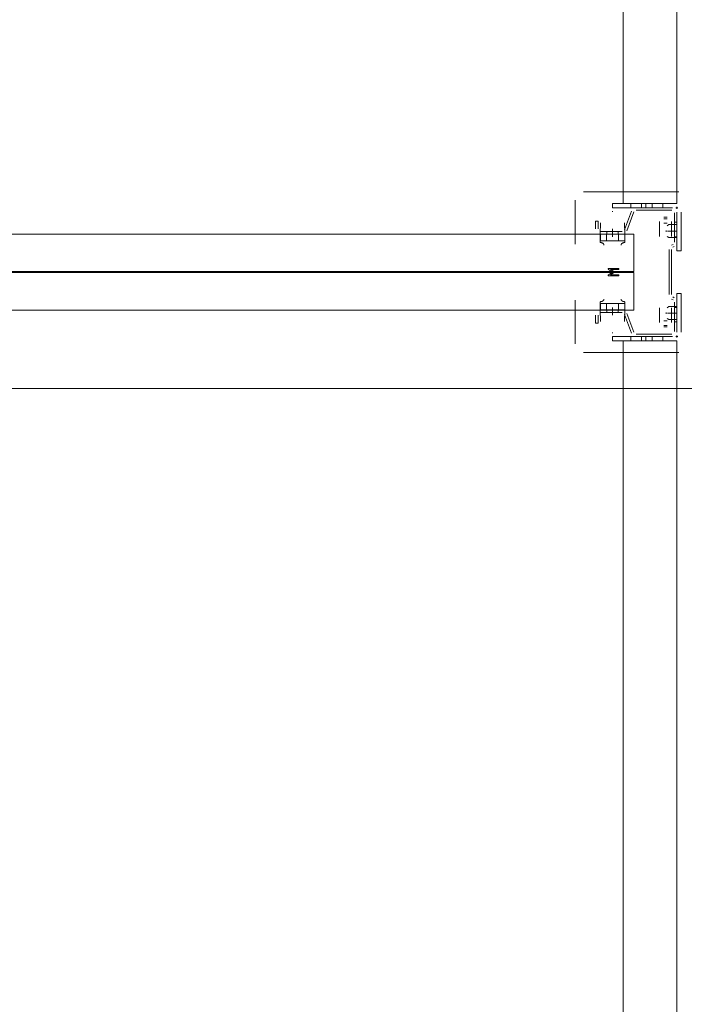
# Model space of a CAD drawing. Header units: millimetres. Extents: x -12989 to 357906, y -50379 to 30884.
# Tile 193 of 256: x 18595 to 19215, y 5088 to 6006. Entities that reach past the tile are written whole.
import ezdxf

# ---------------------------------------------------------------- set-up
doc = ezdxf.new("R2010")
doc.units = ezdxf.units.MM
doc.header["$MEASUREMENT"] = 0
doc.linetypes.add('MITTE2', pattern=[112.5, 75, -12.5, 12.5, -12.5])
doc.layers.add('Nowe_A_WYM_ZEWNETRZNE', color=7, linetype='Continuous')
for name, color, linetype, lineweight in [('Nowe_A_WYM_ZEWNETRZNE_Nr_pióra__1', 7, 'Continuous', 13), ('Nowe_A_WYM_ZEWNETRZNE_Nr_pióra__45', 7, 'Continuous', 15), ('Nowe_A_WYM_ZEWNETRZNE_Nr_pióra__85', 7, 'Continuous', 13), ('Nowe_REGAŁY_Nr_pióra__18', 9, 'Continuous', 13)]:
    doc.layers.add(name, color=color, linetype=linetype, lineweight=lineweight)
doc.styles.add('STYL_AUTOMATYCZNY_3', font='arial.ttf')
doc.dimstyles.new('STYL_AUTOMATYCZNY__1', dxfattribs={"dimtxt": 139.999998, "dimasz": 71.25, "dimexe": 0.18, "dimexo": 0.0625, "dimgap": 0, "dimtad": 1, "dimtih": 1, "dimtoh": 1, "dimdec": 0, "dimlfac": 0.1, "dimzin": 0, "dimdsep": 46, "dimtxsty": 'STYL_AUTOMATYCZNY_3', "dimblk": 'ARROWHEAD_6', "dimblk1": 'ARROWHEAD_6', "dimblk2": 'ARROWHEAD_6', "dimcen": 0.09, "dimse1": 1, "dimse2": 1, "dimclrd": 7, "dimclre": 7, "dimclrt": 7, "dimadec": 0, "dimazin": 0, "dimtfac": 1, "dimtdec": 4, "dimtmove": 0, "dimatfit": 3, "dimfxl": 0, "dimtolj": 1, "dimtzin": 0, "dimarcsym": 0})
doc.dimstyles.new('STYL_AUTOMATYCZNY__2', dxfattribs={"dimtxt": 139.999998, "dimasz": 71.25, "dimexe": 0.18, "dimexo": 0.0625, "dimgap": 0, "dimtad": 1, "dimdec": 0, "dimlfac": 0.1, "dimzin": 0, "dimdsep": 46, "dimtxsty": 'STYL_AUTOMATYCZNY_3', "dimblk": 'ARROWHEAD_6', "dimblk1": 'ARROWHEAD_6', "dimblk2": 'ARROWHEAD_6', "dimcen": 0.09, "dimse1": 1, "dimse2": 1, "dimclrd": 7, "dimclre": 7, "dimclrt": 7, "dimadec": 0, "dimazin": 0, "dimtfac": 1, "dimtdec": 4, "dimtmove": 0, "dimatfit": 3, "dimfxl": 0, "dimtolj": 1, "dimtzin": 0, "dimarcsym": 0})

# ---------------------------------------------------------------- blocks, each defined once
blk = doc.blocks.new('*D279')
at = {"layer": 'Nowe_A_WYM_ZEWNETRZNE_Nr_pióra__45', "color": 7, "linetype": 'Continuous', "lineweight": 15}
for p, q in [((5753.24, 5699.85), (5678.24, 5624.85)), ((36387.5, 5699.85), (36312.5, 5624.85))]:
    blk.add_line(p, q, dxfattribs=at)
at = {"layer": 'Nowe_A_WYM_ZEWNETRZNE_Nr_pióra__85', "color": 7, "linetype": 'Continuous', "lineweight": 13}
for p, q in [((5715.74, 5592.04), (5715.74, 5732.66)), ((36350, 5592.04), (36350, 5732.66)), ((5715.74, 5662.35), (36350, 5662.35))]:
    blk.add_line(p, q, dxfattribs=at)
at = {"layer": 'Nowe_A_WYM_ZEWNETRZNE_Nr_pióra__1', "color": 7, "lineweight": 13, "char_height": 140, "attachment_point": 7, "style": 'STYL_AUTOMATYCZNY_3'}
for s, insert in [('\\A1;{\\pql;\\fArial|b0|i0|c238|p0;\\W1.000000;3\xa0063}', (20685.85, 5690.35)), ('\\A1;{\\pql;\\fArial|b0|i0|c238|p0;\\W1.000000;15}', (36098.94, 5690.35))]:
    blk.add_mtext(s, dxfattribs=dict(at, insert=insert))
blk = doc.blocks.new('ARROWHEAD_6')
at = {"color": 0, "linetype": 'Continuous', "lineweight": 0}
for p, q in [((-0.5, -0.5), (0.5, 0.5)), ((0, 0), (-1, 0))]:
    blk.add_line(p, q, dxfattribs=at)
blk = doc.blocks.new('*D308')
at = {"layer": 'Nowe_A_WYM_ZEWNETRZNE_Nr_pióra__45', "color": 7, "linetype": 'Continuous', "lineweight": 15}
for p, q in [((37171.6, 187.5), (37246.6, 112.5)), ((37171.6, 37.5), (37246.6, -37.5))]:
    blk.add_line(p, q, dxfattribs=at)
at = {"layer": 'Nowe_A_WYM_ZEWNETRZNE_Nr_pióra__85', "color": 7, "linetype": 'Continuous', "lineweight": 13}
for p, q in [((37209.1, 150), (37209.1, 14850)), ((37279.42, 150), (37138.79, 150)), ((37209.1, 0), (37209.1, 150)), ((37279.42, 0), (37138.79, 0)), ((37209.1, -56.25), (37209.1, 0))]:
    blk.add_line(p, q, dxfattribs=at)
at = {"layer": 'Nowe_A_WYM_ZEWNETRZNE_Nr_pióra__1', "color": 7, "lineweight": 13, "insert": (37181.1, -251.06), "char_height": 140, "attachment_point": 7, "rotation": 90, "style": 'STYL_AUTOMATYCZNY_3'}
blk.add_mtext('\\A1;{\\pql;\\fArial|b0|i0|c238|p0;\\W1.000000;15}', dxfattribs=at)
blk = doc.blocks.new('*D310')
at = {"layer": 'Nowe_A_WYM_ZEWNETRZNE_Nr_pióra__45', "color": 7, "linetype": 'Continuous', "lineweight": 15}
for p, q in [((37171.6, 14887.5), (37246.6, 14812.5)), ((37171.6, 187.5), (37246.6, 112.5))]:
    blk.add_line(p, q, dxfattribs=at)
at = {"layer": 'Nowe_A_WYM_ZEWNETRZNE_Nr_pióra__85', "color": 7, "linetype": 'Continuous', "lineweight": 13}
for p, q in [((37209.1, 150), (37209.1, 14850)), ((37279.42, 150), (37138.79, 150)), ((37209.1, 0), (37209.1, 150))]:
    blk.add_line(p, q, dxfattribs=at)
at = {"layer": 'Nowe_A_WYM_ZEWNETRZNE_Nr_pióra__1', "color": 7, "lineweight": 13, "char_height": 140, "attachment_point": 7, "rotation": 90, "style": 'STYL_AUTOMATYCZNY_3'}
for s, insert in [('\\A1;{\\pql;\\fArial|b0|i0|c238|p0;\\W1.000000;15}', (37181.1, 14598.94)), ('\\A1;{\\pql;\\fArial|b0|i0|c238|p0;\\W1.000000;1\xa0470}', (37181.1, 7152.98))]:
    blk.add_mtext(s, dxfattribs=dict(at, insert=insert))
blk = doc.blocks.new('*D311')
at = {"layer": 'Nowe_A_WYM_ZEWNETRZNE_Nr_pióra__45', "color": 7, "linetype": 'Continuous', "lineweight": 15}
blk.add_line((37171.6, 14887.5), (37246.6, 14812.5), dxfattribs=at)
at = {"layer": 'Nowe_A_WYM_ZEWNETRZNE_Nr_pióra__85', "color": 7, "linetype": 'Continuous', "lineweight": 13}
blk.add_line((37209.1, 150), (37209.1, 14850), dxfattribs=at)
blk = doc.blocks.new('*D312')
at = {"layer": 'Nowe_A_WYM_ZEWNETRZNE_Nr_pióra__45', "color": 7, "linetype": 'Continuous', "lineweight": 15}
for p, q in [((37246.6, 14962.5), (37171.6, 15037.5)), ((37171.6, 14887.5), (37246.6, 14812.5))]:
    blk.add_line(p, q, dxfattribs=at)
at = {"layer": 'Nowe_A_WYM_ZEWNETRZNE_Nr_pióra__85', "color": 7, "linetype": 'Continuous', "lineweight": 13}
for p, q in [((37209.1, 15000), (37209.1, 15056.25)), ((37279.42, 15000), (37138.79, 15000)), ((37209.1, 14850), (37209.1, 15000)), ((37279.42, 14850), (37138.79, 14850)), ((37209.1, 150), (37209.1, 14850))]:
    blk.add_line(p, q, dxfattribs=at)
blk = doc.blocks.new('*D325')
at = {"layer": 'Nowe_A_WYM_ZEWNETRZNE_Nr_pióra__45', "color": 7, "linetype": 'Continuous', "lineweight": 15}
for p, q in [((5753.24, -1542.08), (5678.24, -1617.08)), ((36387.5, -1542.08), (36312.5, -1617.08))]:
    blk.add_line(p, q, dxfattribs=at)
at = {"layer": 'Nowe_A_WYM_ZEWNETRZNE_Nr_pióra__85', "color": 7, "linetype": 'Continuous', "lineweight": 13}
for p, q in [((5715.74, -1649.9), (5715.74, -1509.27)), ((36350, -1649.9), (36350, -1509.27)), ((5715.74, -1579.58), (36350, -1579.58))]:
    blk.add_line(p, q, dxfattribs=at)
at = {"layer": 'Nowe_A_WYM_ZEWNETRZNE_Nr_pióra__1', "color": 7, "lineweight": 13, "char_height": 140, "attachment_point": 7, "style": 'STYL_AUTOMATYCZNY_3'}
for s, insert in [('\\A1;{\\pql;\\fArial|b0|i0|c238|p0;\\W1.000000;3\xa0063}', (20685.85, -1551.58)), ('\\A1;{\\pql;\\fArial|b0|i0|c238|p0;\\W1.000000;15}', (36098.94, -1551.58))]:
    blk.add_mtext(s, dxfattribs=dict(at, insert=insert))
blk = doc.blocks.new('*D327')
at = {"layer": 'Nowe_A_WYM_ZEWNETRZNE_Nr_pióra__45', "color": 7, "linetype": 'Continuous', "lineweight": 15}
for p, q in [((36387.5, -1542.08), (36312.5, -1617.08)), ((36462.5, -1617.08), (36537.5, -1542.08))]:
    blk.add_line(p, q, dxfattribs=at)
at = {"layer": 'Nowe_A_WYM_ZEWNETRZNE_Nr_pióra__85', "color": 7, "linetype": 'Continuous', "lineweight": 13}
for p, q in [((36350, -1649.9), (36350, -1509.27)), ((36500, -1649.9), (36500, -1509.27)), ((5715.74, -1579.58), (36350, -1579.58)), ((36350, -1579.58), (36500, -1579.58)), ((36500, -1579.58), (36556.25, -1579.58))]:
    blk.add_line(p, q, dxfattribs=at)

msp = doc.modelspace()

# ---------------------------------------------------------------- linework, layer by layer
at = {"layer": 'Nowe_REGAŁY_Nr_pióra__18', "color": 9, "linetype": 'Continuous', "lineweight": 13}
for p, q in [((19158, 5834.99), (19158, 8526.99)), ((19208, 5834.99), (19208, 8526.99)), ((19121, 5845.99), (19210, 5845.99)), ((19121, 5845.99), (19210, 5845.99)), ((19113, 5797.14), (19113, 5837.99)), ((19113, 5797.14), (19113, 5837.99)), ((19208, 5834.99), (19148, 5834.99)), ((19148, 5830.99), (19148, 5834.99)), ((19165, 5830.99), (19165, 5834.99)), ((19175, 5830.99), (19175, 5834.99)), ((19179, 5830.99), (19179, 5834.99)), ((19185, 5830.99), (19185, 5834.99)), ((19195, 5830.99), (19195, 5834.99)), ((19208, 5830.09), (19208, 5831.89)), ((19208, 5830.09), (19208, 5831.89)), ((19147.77, 5827.54), (19148.23, 5827.54)), ((19147.77, 5827.54), (19148.23, 5827.54)), ((19148, 5830.99), (19204, 5830.99)), ((19159.3, 5810.38), (19165.66, 5827.86)), ((19159.3, 5810.38), (19165.66, 5827.86)), ((19167.78, 5827.09), (19161.41, 5809.61)), ((19167.78, 5827.09), (19161.41, 5809.61)), ((19170.13, 5830.99), (19203.25, 5830.99)), ((19170.13, 5830.99), (19203.25, 5830.99)), ((19203.25, 5828.74), (19170.13, 5828.74)), ((19203.25, 5828.74), (19170.13, 5828.74)), ((19205.75, 5799.03), (19205.75, 5826.24)), ((19205.75, 5799.03), (19205.75, 5826.24)), ((19207.1, 5830.99), (19208.9, 5830.99)), ((19207.1, 5830.99), (19208.9, 5830.99)), ((19208, 5826.99), (19208, 5790.99)), ((19208, 5826.24), (19208, 5799.03)), ((19208, 5826.24), (19208, 5799.03)), ((19212, 5790.99), (19212, 5826.99)), ((19132.25, 5818.49), (19134.5, 5818.49)), ((19132.25, 5811.24), (19132.25, 5818.49)), ((19132.25, 5818.49), (19134.5, 5818.49)), ((19132.25, 5811.24), (19132.25, 5818.49)), ((19134.5, 5818.49), (19134.5, 5811.24)), ((19134.5, 5818.49), (19134.5, 5811.24)), ((19136.5, 5806.25), (19136.88, 5817.02)), ((19136.5, 5806.25), (19136.88, 5817.02)), ((19159.12, 5817.02), (19159.5, 5806.25)), ((19159.12, 5817.02), (19159.5, 5806.25)), ((19191.9, 5805.91), (19191.9, 5818.11)), ((19191.9, 5805.91), (19191.9, 5818.11)), ((19192, 5817.91), (19192, 5813.67)), ((19192, 5817.91), (19192, 5813.67)), ((19192, 5807.09), (19192, 5813.67)), ((19192, 5807.09), (19192, 5813.67)), ((19195.9, 5822.11), (19199.1, 5822.11)), ((19195.9, 5822.11), (19199.1, 5822.11)), ((19196, 5820.74), (19199, 5820.74)), ((19196, 5820.74), (19199, 5820.74)), ((19196, 5816.5), (19199, 5816.5)), ((19196, 5816.5), (19199, 5816.5)), ((19199.08, 5814.3), (19200.45, 5815.29)), ((19208, 5815.29), (19200.45, 5815.29)), ((19203, 5813.67), (19203, 5817.91)), ((19203, 5813.67), (19203, 5817.91)), ((19203, 5813.67), (19203, 5807.09)), ((19203, 5813.67), (19203, 5807.09)), ((19203.1, 5818.11), (19203.1, 5805.91)), ((19203.1, 5818.11), (19203.1, 5805.91)), ((19205.75, 5817.49), (19208, 5817.49)), ((19205.75, 5817.49), (19208, 5817.49)), ((19136.49, 5799.74), (19136.49, 5806.25)), ((19136.49, 5806.25), (19136.5, 5806.25)), ((19136.49, 5799.74), (19136.49, 5806.25)), ((19136.49, 5806.25), (19136.5, 5806.25)), ((19136.64, 5800.45), (19136.64, 5806.25)), ((19137.05, 5806.25), (19136.64, 5806.25)), ((19136.64, 5800.45), (19136.64, 5806.25)), ((19137.05, 5806.25), (19136.64, 5806.25)), ((19137, 5808.74), (19156.95, 5808.74)), ((19137, 5808.74), (19156.95, 5808.74)), ((19156.95, 5806.49), (19137, 5806.49)), ((19156.95, 5806.49), (19137, 5806.49)), ((19137.05, 5806.25), (19147.94, 5806.25)), ((19137.05, 5806.25), (19147.94, 5806.25)), ((19142.5, 5806.25), (19142.5, 5800.25)), ((19142.5, 5806.25), (19142.5, 5800.25)), ((19142.85, 5806.49), (19142.85, 5808.74)), ((19142.85, 5806.49), (19142.85, 5808.74)), ((19148.06, 5806.25), (19147.94, 5806.25)), ((19148.06, 5806.25), (19147.94, 5806.25)), ((19148.06, 5806.25), (19158.95, 5806.25)), ((19148.06, 5806.25), (19158.95, 5806.25)), ((19153.15, 5806.49), (19153.15, 5808.74)), ((19153.15, 5806.49), (19153.15, 5808.74)), ((19153.5, 5806.25), (19153.5, 5800.25)), ((19153.5, 5806.25), (19153.5, 5800.25)), ((19159.36, 5806.25), (19158.95, 5806.25)), ((19159.36, 5806.25), (19158.95, 5806.25)), ((19159.36, 5806.25), (19159.36, 5800.45)), ((19159.36, 5806.25), (19159.36, 5800.45)), ((19159.5, 5806.25), (19159.51, 5806.25)), ((19159.5, 5806.25), (19159.51, 5806.25)), ((19159.51, 5806.25), (19159.51, 5799.75)), ((19159.51, 5806.25), (19159.51, 5799.75)), ((19191.99, 5805.91), (19191.9, 5805.91)), ((19191.99, 5805.91), (19191.9, 5805.91)), ((19191.99, 5804.25), (19191.99, 5805.91)), ((19191.99, 5804.25), (19191.99, 5805.91)), ((19192, 5804.26), (19192, 5807.09)), ((19192, 5804.26), (19192, 5807.09)), ((19198.13, 5809.88), (19198.13, 5808.6)), ((19208.03, 5809.24), (19199.18, 5809.24)), ((19203, 5804.26), (19203, 5807.09)), ((19203, 5804.26), (19203, 5807.09)), ((19203.01, 5805.91), (19203.01, 5804.25)), ((19203.1, 5805.91), (19203.01, 5805.91)), ((19203.01, 5805.91), (19203.01, 5804.25)), ((19203.1, 5805.91), (19203.01, 5805.91)), ((19136.53, 5802.01), (19136.53, 5798.55)), ((19136.53, 5802.01), (19136.53, 5798.55)), ((19137.05, 5800.25), (19136.64, 5800.25)), ((19137.05, 5800.25), (19136.64, 5800.25)), ((19147.94, 5800.25), (19137.05, 5800.25)), ((19147.94, 5800.25), (19137.05, 5800.25)), ((19148.06, 5800.25), (19147.94, 5800.25)), ((19148.06, 5800.25), (19147.94, 5800.25)), ((19158.95, 5800.25), (19148.06, 5800.25)), ((19158.95, 5800.25), (19148.06, 5800.25)), ((19159.36, 5800.25), (19158.95, 5800.25)), ((19159.36, 5800.25), (19158.95, 5800.25)), ((19159.47, 5798.56), (19159.47, 5802.02)), ((19159.47, 5798.56), (19159.47, 5802.02)), ((19192, 5804.25), (19191.99, 5804.25)), ((19192, 5804.25), (19191.99, 5804.25)), ((19192, 5804.26), (19192, 5804.25)), ((19192, 5804.26), (19192, 5804.25)), ((19200.45, 5803.19), (19199.08, 5804.18)), ((19208, 5803.19), (19200.45, 5803.19)), ((19203, 5804.25), (19203, 5804.26)), ((19203, 5804.25), (19203, 5804.26)), ((19203.01, 5804.25), (19203, 5804.25)), ((19203.01, 5804.25), (19203, 5804.25)), ((19203.13, 5796.07), (19204.5, 5796.87)), ((19203.13, 5796.07), (19204.5, 5796.87)), ((19208, 5803.99), (19205.75, 5803.99)), ((19208, 5803.99), (19205.75, 5803.99)), ((19208, 5803.49), (19205.75, 5803.49)), ((19208, 5803.49), (19205.75, 5803.49)), ((19200.75, 5750.02), (19200.75, 5791.96)), ((19200.75, 5750.02), (19200.75, 5791.96)), ((19203, 5791.96), (19203, 5750.02)), ((19203, 5791.96), (19203, 5750.02)), ((19205.63, 5794.92), (19204.25, 5794.12)), ((19205.63, 5794.92), (19204.25, 5794.12)), ((19212, 5790.99), (19208, 5790.99)), ((19148.09, 5770.99), (19144.22, 5773.56)), ((19148.09, 5770.99), (19144.22, 5773.56)), ((19144.25, 5768.43), (19148.09, 5770.99)), ((19144.25, 5768.43), (19148.09, 5770.99)), ((19144.5, 5774.49), (19153.5, 5774.49)), ((19144.5, 5774.49), (19153.5, 5774.49)), ((19146.14, 5773.48), (19149.19, 5771.45)), ((19153.5, 5773.48), (19146.14, 5773.48)), ((19146.14, 5773.48), (19149.19, 5771.45)), ((19153.5, 5773.48), (19146.14, 5773.48)), ((19149.19, 5770.52), (19146.14, 5768.49)), ((19149.19, 5770.52), (19146.14, 5768.49)), ((19146.14, 5768.49), (19153.5, 5768.49)), ((19146.14, 5768.49), (19153.5, 5768.49)), ((19153.5, 5767.49), (19144.5, 5767.49)), ((19153.5, 5767.49), (19144.5, 5767.49)), ((19208, 5714.99), (19208, 5750.99)), ((19212, 5750.99), (19208, 5750.99)), ((19212, 5750.99), (19212, 5714.99)), ((19113, 5703.99), (19113, 5744.84)), ((19113, 5703.99), (19113, 5744.84)), ((19136.49, 5735.73), (19136.49, 5742.24)), ((19136.49, 5735.73), (19136.49, 5742.24)), ((19136.64, 5741.73), (19136.64, 5735.73)), ((19137.05, 5741.73), (19136.64, 5741.73)), ((19136.64, 5741.73), (19136.64, 5735.73)), ((19137.05, 5741.73), (19136.64, 5741.73)), ((19137.05, 5741.73), (19147.94, 5741.73)), ((19137.05, 5741.73), (19147.94, 5741.73)), ((19142.5, 5735.73), (19142.5, 5741.73)), ((19142.5, 5735.73), (19142.5, 5741.73)), ((19148.06, 5741.73), (19147.94, 5741.73)), ((19148.06, 5741.73), (19147.94, 5741.73)), ((19148.06, 5741.73), (19158.95, 5741.73)), ((19148.06, 5741.73), (19158.95, 5741.73)), ((19153.5, 5735.73), (19153.5, 5741.73)), ((19153.5, 5735.73), (19153.5, 5741.73)), ((19159.36, 5741.73), (19158.95, 5741.73)), ((19159.36, 5741.73), (19158.95, 5741.73)), ((19159.36, 5741.53), (19159.36, 5735.73)), ((19159.36, 5741.53), (19159.36, 5735.73)), ((19159.47, 5739.96), (19159.47, 5743.42)), ((19159.47, 5739.96), (19159.47, 5743.42)), ((19159.51, 5742.23), (19159.51, 5735.73)), ((19159.51, 5742.23), (19159.51, 5735.73)), ((19204.5, 5745.11), (19203.13, 5745.91)), ((19204.5, 5745.11), (19203.13, 5745.91)), ((19204.25, 5747.85), (19205.63, 5747.06)), ((19204.25, 5747.85), (19205.63, 5747.06)), ((19205.75, 5715.74), (19205.75, 5742.95)), ((19205.75, 5715.74), (19205.75, 5742.95)), ((19208, 5742.95), (19208, 5715.74)), ((19208, 5742.95), (19208, 5715.74)), ((19136.5, 5735.73), (19136.49, 5735.73)), ((19136.5, 5735.73), (19136.49, 5735.73)), ((19136.88, 5724.96), (19136.5, 5735.73)), ((19136.88, 5724.96), (19136.5, 5735.73)), ((19137.05, 5735.73), (19136.64, 5735.73)), ((19137.05, 5735.73), (19136.64, 5735.73)), ((19137, 5735.49), (19156.95, 5735.49)), ((19137, 5735.49), (19156.95, 5735.49)), ((19156.95, 5733.24), (19137, 5733.24)), ((19156.95, 5733.24), (19137, 5733.24)), ((19147.94, 5735.73), (19137.05, 5735.73)), ((19147.94, 5735.73), (19137.05, 5735.73)), ((19142.85, 5733.24), (19142.85, 5735.49)), ((19142.85, 5733.24), (19142.85, 5735.49)), ((19148.06, 5735.73), (19147.94, 5735.73)), ((19148.06, 5735.73), (19147.94, 5735.73)), ((19158.95, 5735.73), (19148.06, 5735.73)), ((19158.95, 5735.73), (19148.06, 5735.73)), ((19153.15, 5733.24), (19153.15, 5735.49)), ((19153.15, 5733.24), (19153.15, 5735.49)), ((19159.36, 5735.73), (19158.95, 5735.73)), ((19159.36, 5735.73), (19158.95, 5735.73)), ((19159.5, 5735.73), (19159.12, 5724.96)), ((19159.5, 5735.73), (19159.12, 5724.96)), ((19165.66, 5714.11), (19159.3, 5731.59)), ((19165.66, 5714.11), (19159.3, 5731.59)), ((19159.51, 5735.73), (19159.5, 5735.73)), ((19159.51, 5735.73), (19159.5, 5735.73)), ((19161.41, 5732.36), (19167.78, 5714.88)), ((19161.41, 5732.36), (19167.78, 5714.88)), ((19191.9, 5723.86), (19191.9, 5736.06)), ((19191.9, 5736.06), (19191.99, 5736.06)), ((19191.9, 5723.86), (19191.9, 5736.06)), ((19191.9, 5736.06), (19191.99, 5736.06)), ((19191.99, 5736.06), (19191.99, 5737.73)), ((19191.99, 5737.73), (19192, 5737.73)), ((19191.99, 5736.06), (19191.99, 5737.73)), ((19191.99, 5737.73), (19192, 5737.73)), ((19192, 5737.72), (19192, 5734.89)), ((19192, 5737.72), (19192, 5734.89)), ((19192, 5734.89), (19192, 5728.31)), ((19192, 5734.89), (19192, 5728.31)), ((19198.13, 5732.1), (19198.13, 5733.38)), ((19200.45, 5738.79), (19199.08, 5737.8)), ((19208.03, 5732.74), (19199.18, 5732.74)), ((19208, 5738.79), (19200.45, 5738.79)), ((19203, 5737.73), (19203.01, 5737.73)), ((19203, 5737.72), (19203, 5737.73)), ((19203, 5737.73), (19203.01, 5737.73)), ((19203, 5737.72), (19203, 5737.73)), ((19203, 5737.72), (19203, 5734.89)), ((19203, 5737.72), (19203, 5734.89)), ((19203, 5728.31), (19203, 5734.89)), ((19203, 5728.31), (19203, 5734.89)), ((19203.01, 5737.73), (19203.01, 5736.06)), ((19203.01, 5737.73), (19203.01, 5736.06)), ((19203.01, 5736.06), (19203.1, 5736.06)), ((19203.01, 5736.06), (19203.1, 5736.06)), ((19203.1, 5736.06), (19203.1, 5723.86)), ((19203.1, 5736.06), (19203.1, 5723.86)), ((19205.75, 5738.49), (19208, 5738.49)), ((19205.75, 5738.49), (19208, 5738.49)), ((19205.75, 5737.99), (19208, 5737.99)), ((19205.75, 5737.99), (19208, 5737.99)), ((19132.25, 5723.49), (19132.25, 5730.74)), ((19132.25, 5723.49), (19132.25, 5730.74)), ((19134.5, 5723.49), (19132.25, 5723.49)), ((19134.5, 5723.49), (19132.25, 5723.49)), ((19134.5, 5730.74), (19134.5, 5723.49)), ((19134.5, 5730.74), (19134.5, 5723.49)), ((19192, 5728.31), (19192, 5724.06)), ((19192, 5728.31), (19192, 5724.06)), ((19196, 5725.48), (19199, 5725.48)), ((19196, 5725.48), (19199, 5725.48)), ((19199.08, 5727.68), (19200.45, 5726.69)), ((19208, 5726.69), (19200.45, 5726.69)), ((19203, 5724.06), (19203, 5728.31)), ((19203, 5724.06), (19203, 5728.31)), ((19208, 5724.49), (19205.75, 5724.49)), ((19208, 5724.49), (19205.75, 5724.49)), ((19148.23, 5714.44), (19147.77, 5714.44)), ((19148.23, 5714.44), (19147.77, 5714.44)), ((19170.13, 5713.24), (19203.25, 5713.24)), ((19170.13, 5713.24), (19203.25, 5713.24)), ((19199.1, 5719.86), (19195.9, 5719.86)), ((19199.1, 5719.86), (19195.9, 5719.86)), ((19196, 5721.24), (19199, 5721.24)), ((19196, 5721.24), (19199, 5721.24)), ((19148, 5710.99), (19204, 5710.99)), ((19148, 5710.99), (19148, 5706.99)), ((19208, 5706.99), (19148, 5706.99)), ((19158, 3314.99), (19158, 5706.99)), ((19165, 5710.99), (19165, 5706.99)), ((19203.25, 5710.99), (19170.13, 5710.99)), ((19203.25, 5710.99), (19170.13, 5710.99)), ((19175, 5710.99), (19175, 5706.99)), ((19179, 5710.99), (19179, 5706.99)), ((19185, 5710.99), (19185, 5706.99)), ((19195, 5710.99), (19195, 5706.99)), ((19207.1, 5710.99), (19208.9, 5710.99)), ((19207.1, 5710.99), (19208.9, 5710.99)), ((19208, 5710.09), (19208, 5711.89)), ((19208, 5710.09), (19208, 5711.89)), ((19208, 3314.99), (19208, 5706.99)), ((19210, 5695.99), (19121, 5695.99)), ((19210, 5695.99), (19121, 5695.99))]:
    msp.add_line(p, q, dxfattribs=at)
at = {"layer": 'Nowe_REGAŁY_Nr_pióra__18', "color": 9, "linetype": 'MITTE2', "lineweight": 13}
for p, q in [((19148, 5803.99), (19148, 5811.24)), ((19148, 5803.99), (19148, 5811.24)), ((19148, 5730.74), (19148, 5737.99)), ((19148, 5730.74), (19148, 5737.99))]:
    msp.add_line(p, q, dxfattribs=at)
at = {"layer": 'Nowe_REGAŁY_Nr_pióra__18', "color": 9, "linetype": 'Continuous', "lineweight": 13}
for points in [[(19168, 5771.49), (19168, 5806.49), (18148, 5806.49), (18148, 5771.49)], [(19168, 5771.49), (19168, 5806.49), (18148, 5806.49), (18148, 5771.49)], [(19168, 5735.49), (19168, 5770.49), (18148, 5770.49), (18148, 5735.49)], [(19168, 5735.49), (19168, 5770.49), (18148, 5770.49), (18148, 5735.49)]]:
    msp.add_lwpolyline(points, close=True, dxfattribs=at)
at = {"layer": 'Nowe_REGAŁY_Nr_pióra__18', "color": 9, "linetype": 'Continuous', "lineweight": 13, "flags": 128}
for points in [[(19136.64, 5806.25), (19136.63, 5806.22), (19136.62, 5806.18), (19136.62, 5806.12), (19136.61, 5806.05), (19136.61, 5805.96), (19136.6, 5805.86), (19136.59, 5805.74), (19136.59, 5805.61), (19136.58, 5805.46), (19136.58, 5805.3), (19136.57, 5805.13), (19136.57, 5804.94), (19136.57, 5804.73), (19136.56, 5804.51), (19136.56, 5804.28), (19136.55, 5804.04), (19136.55, 5803.78), (19136.54, 5803.51), (19136.54, 5803.23), (19136.54, 5802.94), (19136.53, 5802.64), (19136.53, 5802.33), (19136.53, 5802.01)], [(19136.64, 5806.25), (19136.63, 5806.22), (19136.62, 5806.18), (19136.62, 5806.12), (19136.61, 5806.05), (19136.61, 5805.96), (19136.6, 5805.86), (19136.59, 5805.74), (19136.59, 5805.61), (19136.58, 5805.46), (19136.58, 5805.3), (19136.57, 5805.13), (19136.57, 5804.94), (19136.57, 5804.73), (19136.56, 5804.51), (19136.56, 5804.28), (19136.55, 5804.04), (19136.55, 5803.78), (19136.54, 5803.51), (19136.54, 5803.23), (19136.54, 5802.94), (19136.53, 5802.64), (19136.53, 5802.33), (19136.53, 5802.01)], [(19159.36, 5806.25), (19159.37, 5806.22), (19159.38, 5806.18), (19159.38, 5806.12), (19159.39, 5806.05), (19159.39, 5805.97), (19159.4, 5805.86), (19159.4, 5805.75), (19159.41, 5805.61), (19159.42, 5805.47), (19159.42, 5805.31), (19159.43, 5805.13), (19159.43, 5804.94), (19159.43, 5804.74), (19159.44, 5804.52), (19159.44, 5804.29), (19159.45, 5804.05), (19159.45, 5803.79), (19159.46, 5803.52), (19159.46, 5803.24), (19159.46, 5802.96), (19159.47, 5802.65), (19159.47, 5802.34), (19159.47, 5802.02)], [(19159.36, 5806.25), (19159.37, 5806.22), (19159.38, 5806.18), (19159.38, 5806.12), (19159.39, 5806.05), (19159.39, 5805.97), (19159.4, 5805.86), (19159.4, 5805.75), (19159.41, 5805.61), (19159.42, 5805.47), (19159.42, 5805.31), (19159.43, 5805.13), (19159.43, 5804.94), (19159.43, 5804.74), (19159.44, 5804.52), (19159.44, 5804.29), (19159.45, 5804.05), (19159.45, 5803.79), (19159.46, 5803.52), (19159.46, 5803.24), (19159.46, 5802.96), (19159.47, 5802.65), (19159.47, 5802.34), (19159.47, 5802.02)], [(19136.53, 5798.55), (19136.53, 5798.68), (19136.53, 5798.81), (19136.54, 5798.93), (19136.54, 5799.04), (19136.54, 5799.16), (19136.55, 5799.26), (19136.55, 5799.36), (19136.56, 5799.46), (19136.56, 5799.55), (19136.57, 5799.64), (19136.57, 5799.72), (19136.57, 5799.8), (19136.58, 5799.87), (19136.58, 5799.94), (19136.59, 5799.99), (19136.59, 5800.05), (19136.6, 5800.09), (19136.61, 5800.14), (19136.61, 5800.17), (19136.62, 5800.2), (19136.62, 5800.22), (19136.63, 5800.24), (19136.63, 5800.25)], [(19136.53, 5798.55), (19136.53, 5798.68), (19136.53, 5798.81), (19136.54, 5798.93), (19136.54, 5799.04), (19136.54, 5799.16), (19136.55, 5799.26), (19136.55, 5799.36), (19136.56, 5799.46), (19136.56, 5799.55), (19136.57, 5799.64), (19136.57, 5799.72), (19136.57, 5799.8), (19136.58, 5799.87), (19136.58, 5799.94), (19136.59, 5799.99), (19136.59, 5800.05), (19136.6, 5800.09), (19136.61, 5800.14), (19136.61, 5800.17), (19136.62, 5800.2), (19136.62, 5800.22), (19136.63, 5800.24), (19136.63, 5800.25)], [(19136.53, 5798.55), (19136.75, 5798.55), (19136.98, 5798.53), (19137.2, 5798.51), (19137.42, 5798.48), (19137.64, 5798.44), (19137.85, 5798.39), (19138.06, 5798.33), (19138.26, 5798.27), (19138.45, 5798.2), (19138.63, 5798.11), (19138.81, 5798.02), (19138.97, 5797.92), (19139.13, 5797.82), (19139.27, 5797.7), (19139.4, 5797.58), (19139.52, 5797.45), (19139.63, 5797.32), (19139.72, 5797.18), (19139.8, 5797.03), (19139.87, 5796.88), (19139.92, 5796.72), (19139.96, 5796.57), (19139.98, 5796.41), (19139.99, 5796.25)], [(19136.53, 5798.55), (19136.75, 5798.55), (19136.98, 5798.53), (19137.2, 5798.51), (19137.42, 5798.48), (19137.64, 5798.44), (19137.85, 5798.39), (19138.06, 5798.33), (19138.26, 5798.27), (19138.45, 5798.2), (19138.63, 5798.11), (19138.81, 5798.02), (19138.97, 5797.92), (19139.13, 5797.82), (19139.27, 5797.7), (19139.4, 5797.58), (19139.52, 5797.45), (19139.63, 5797.32), (19139.72, 5797.18), (19139.8, 5797.03), (19139.87, 5796.88), (19139.92, 5796.72), (19139.96, 5796.57), (19139.98, 5796.41), (19139.99, 5796.25)], [(19156, 5796.25), (19156.01, 5796.41), (19156.03, 5796.57), (19156.07, 5796.73), (19156.12, 5796.88), (19156.18, 5797.03), (19156.26, 5797.18), (19156.36, 5797.32), (19156.46, 5797.46), (19156.58, 5797.59), (19156.72, 5797.71), (19156.86, 5797.82), (19157.02, 5797.93), (19157.18, 5798.03), (19157.36, 5798.12), (19157.54, 5798.2), (19157.74, 5798.28), (19157.94, 5798.34), (19158.14, 5798.4), (19158.36, 5798.45), (19158.57, 5798.49), (19158.79, 5798.52), (19159.02, 5798.54), (19159.25, 5798.55), (19159.47, 5798.56)], [(19156, 5796.25), (19156.01, 5796.41), (19156.03, 5796.57), (19156.07, 5796.73), (19156.12, 5796.88), (19156.18, 5797.03), (19156.26, 5797.18), (19156.36, 5797.32), (19156.46, 5797.46), (19156.58, 5797.59), (19156.72, 5797.71), (19156.86, 5797.82), (19157.02, 5797.93), (19157.18, 5798.03), (19157.36, 5798.12), (19157.54, 5798.2), (19157.74, 5798.28), (19157.94, 5798.34), (19158.14, 5798.4), (19158.36, 5798.45), (19158.57, 5798.49), (19158.79, 5798.52), (19159.02, 5798.54), (19159.25, 5798.55), (19159.47, 5798.56)], [(19159.47, 5798.56), (19159.47, 5798.69), (19159.47, 5798.81), (19159.46, 5798.93), (19159.46, 5799.05), (19159.46, 5799.16), (19159.45, 5799.27), (19159.45, 5799.37), (19159.44, 5799.47), (19159.44, 5799.56), (19159.43, 5799.64), (19159.43, 5799.73), (19159.43, 5799.8), (19159.42, 5799.87), (19159.42, 5799.94), (19159.41, 5800), (19159.4, 5800.05), (19159.4, 5800.1), (19159.39, 5800.14), (19159.39, 5800.17), (19159.38, 5800.2), (19159.38, 5800.22), (19159.37, 5800.24), (19159.37, 5800.25)], [(19159.47, 5798.56), (19159.47, 5798.69), (19159.47, 5798.81), (19159.46, 5798.93), (19159.46, 5799.05), (19159.46, 5799.16), (19159.45, 5799.27), (19159.45, 5799.37), (19159.44, 5799.47), (19159.44, 5799.56), (19159.43, 5799.64), (19159.43, 5799.73), (19159.43, 5799.8), (19159.42, 5799.87), (19159.42, 5799.94), (19159.41, 5800), (19159.4, 5800.05), (19159.4, 5800.1), (19159.39, 5800.14), (19159.39, 5800.17), (19159.38, 5800.2), (19159.38, 5800.22), (19159.37, 5800.24), (19159.37, 5800.25)], [(19144, 5773.99), (19144, 5774.03), (19144, 5774.07), (19144.01, 5774.1), (19144.01, 5774.14), (19144.02, 5774.17), (19144.03, 5774.2), (19144.04, 5774.24), (19144.06, 5774.26), (19144.07, 5774.29), (19144.09, 5774.32), (19144.11, 5774.34), (19144.13, 5774.36), (19144.15, 5774.38), (19144.17, 5774.4), (19144.2, 5774.42), (19144.22, 5774.43), (19144.25, 5774.44), (19144.28, 5774.46), (19144.31, 5774.46), (19144.35, 5774.47), (19144.38, 5774.48), (19144.42, 5774.48), (19144.46, 5774.49), (19144.5, 5774.49)], [(19144, 5773.99), (19144, 5774.03), (19144, 5774.07), (19144.01, 5774.1), (19144.01, 5774.14), (19144.02, 5774.17), (19144.03, 5774.2), (19144.04, 5774.24), (19144.06, 5774.26), (19144.07, 5774.29), (19144.09, 5774.32), (19144.11, 5774.34), (19144.13, 5774.36), (19144.15, 5774.38), (19144.17, 5774.4), (19144.2, 5774.42), (19144.22, 5774.43), (19144.25, 5774.44), (19144.28, 5774.46), (19144.31, 5774.46), (19144.35, 5774.47), (19144.38, 5774.48), (19144.42, 5774.48), (19144.46, 5774.49), (19144.5, 5774.49)], [(19144.22, 5773.56), (19144.2, 5773.57), (19144.19, 5773.58), (19144.17, 5773.6), (19144.15, 5773.61), (19144.14, 5773.63), (19144.13, 5773.64), (19144.11, 5773.66), (19144.1, 5773.67), (19144.09, 5773.69), (19144.08, 5773.71), (19144.07, 5773.72), (19144.06, 5773.74), (19144.05, 5773.76), (19144.04, 5773.78), (19144.03, 5773.8), (19144.02, 5773.81), (19144.02, 5773.83), (19144.01, 5773.85), (19144.01, 5773.88), (19144.01, 5773.9), (19144, 5773.92), (19144, 5773.94), (19144, 5773.96), (19144, 5773.99)], [(19144.22, 5773.56), (19144.2, 5773.57), (19144.19, 5773.58), (19144.17, 5773.6), (19144.15, 5773.61), (19144.14, 5773.63), (19144.13, 5773.64), (19144.11, 5773.66), (19144.1, 5773.67), (19144.09, 5773.69), (19144.08, 5773.71), (19144.07, 5773.72), (19144.06, 5773.74), (19144.05, 5773.76), (19144.04, 5773.78), (19144.03, 5773.8), (19144.02, 5773.81), (19144.02, 5773.83), (19144.01, 5773.85), (19144.01, 5773.88), (19144.01, 5773.9), (19144, 5773.92), (19144, 5773.94), (19144, 5773.96), (19144, 5773.99)], [(19144, 5767.99), (19144, 5768.02), (19144, 5768.04), (19144, 5768.06), (19144.01, 5768.08), (19144.01, 5768.1), (19144.02, 5768.12), (19144.02, 5768.14), (19144.03, 5768.16), (19144.04, 5768.18), (19144.04, 5768.2), (19144.05, 5768.22), (19144.06, 5768.24), (19144.07, 5768.25), (19144.09, 5768.27), (19144.1, 5768.29), (19144.11, 5768.31), (19144.13, 5768.32), (19144.14, 5768.34), (19144.16, 5768.36), (19144.17, 5768.37), (19144.19, 5768.39), (19144.21, 5768.4), (19144.23, 5768.42), (19144.25, 5768.43)], [(19144, 5767.99), (19144, 5768.02), (19144, 5768.04), (19144, 5768.06), (19144.01, 5768.08), (19144.01, 5768.1), (19144.02, 5768.12), (19144.02, 5768.14), (19144.03, 5768.16), (19144.04, 5768.18), (19144.04, 5768.2), (19144.05, 5768.22), (19144.06, 5768.24), (19144.07, 5768.25), (19144.09, 5768.27), (19144.1, 5768.29), (19144.11, 5768.31), (19144.13, 5768.32), (19144.14, 5768.34), (19144.16, 5768.36), (19144.17, 5768.37), (19144.19, 5768.39), (19144.21, 5768.4), (19144.23, 5768.42), (19144.25, 5768.43)], [(19144.5, 5767.49), (19144.46, 5767.49), (19144.42, 5767.5), (19144.38, 5767.5), (19144.35, 5767.51), (19144.31, 5767.51), (19144.28, 5767.52), (19144.25, 5767.53), (19144.22, 5767.55), (19144.2, 5767.56), (19144.17, 5767.58), (19144.15, 5767.6), (19144.13, 5767.62), (19144.11, 5767.64), (19144.09, 5767.66), (19144.07, 5767.69), (19144.06, 5767.71), (19144.04, 5767.74), (19144.03, 5767.77), (19144.02, 5767.81), (19144.01, 5767.84), (19144.01, 5767.88), (19144, 5767.91), (19144, 5767.95), (19144, 5767.99)], [(19144.5, 5767.49), (19144.46, 5767.49), (19144.42, 5767.5), (19144.38, 5767.5), (19144.35, 5767.51), (19144.31, 5767.51), (19144.28, 5767.52), (19144.25, 5767.53), (19144.22, 5767.55), (19144.2, 5767.56), (19144.17, 5767.58), (19144.15, 5767.6), (19144.13, 5767.62), (19144.11, 5767.64), (19144.09, 5767.66), (19144.07, 5767.69), (19144.06, 5767.71), (19144.04, 5767.74), (19144.03, 5767.77), (19144.02, 5767.81), (19144.01, 5767.84), (19144.01, 5767.88), (19144, 5767.91), (19144, 5767.95), (19144, 5767.99)], [(19149.19, 5771.45), (19149.22, 5771.44), (19149.24, 5771.42), (19149.27, 5771.4), (19149.29, 5771.38), (19149.31, 5771.37), (19149.33, 5771.35), (19149.35, 5771.33), (19149.36, 5771.31), (19149.38, 5771.29), (19149.4, 5771.27), (19149.41, 5771.25), (19149.42, 5771.24), (19149.44, 5771.22), (19149.45, 5771.2), (19149.46, 5771.18), (19149.47, 5771.16), (19149.47, 5771.14), (19149.48, 5771.12), (19149.49, 5771.1), (19149.49, 5771.07), (19149.5, 5771.05), (19149.5, 5771.03), (19149.5, 5771.01), (19149.5, 5770.99)], [(19149.19, 5771.45), (19149.22, 5771.44), (19149.24, 5771.42), (19149.27, 5771.4), (19149.29, 5771.38), (19149.31, 5771.37), (19149.33, 5771.35), (19149.35, 5771.33), (19149.36, 5771.31), (19149.38, 5771.29), (19149.4, 5771.27), (19149.41, 5771.25), (19149.42, 5771.24), (19149.44, 5771.22), (19149.45, 5771.2), (19149.46, 5771.18), (19149.47, 5771.16), (19149.47, 5771.14), (19149.48, 5771.12), (19149.49, 5771.1), (19149.49, 5771.07), (19149.5, 5771.05), (19149.5, 5771.03), (19149.5, 5771.01), (19149.5, 5770.99)], [(19149.5, 5770.99), (19149.5, 5770.97), (19149.5, 5770.95), (19149.5, 5770.92), (19149.49, 5770.9), (19149.49, 5770.88), (19149.48, 5770.86), (19149.47, 5770.84), (19149.47, 5770.82), (19149.46, 5770.8), (19149.45, 5770.78), (19149.44, 5770.76), (19149.42, 5770.74), (19149.41, 5770.72), (19149.4, 5770.7), (19149.38, 5770.68), (19149.36, 5770.66), (19149.35, 5770.64), (19149.33, 5770.62), (19149.31, 5770.6), (19149.29, 5770.59), (19149.27, 5770.57), (19149.24, 5770.55), (19149.22, 5770.53), (19149.19, 5770.52)], [(19149.5, 5770.99), (19149.5, 5770.97), (19149.5, 5770.95), (19149.5, 5770.92), (19149.49, 5770.9), (19149.49, 5770.88), (19149.48, 5770.86), (19149.47, 5770.84), (19149.47, 5770.82), (19149.46, 5770.8), (19149.45, 5770.78), (19149.44, 5770.76), (19149.42, 5770.74), (19149.41, 5770.72), (19149.4, 5770.7), (19149.38, 5770.68), (19149.36, 5770.66), (19149.35, 5770.64), (19149.33, 5770.62), (19149.31, 5770.6), (19149.29, 5770.59), (19149.27, 5770.57), (19149.24, 5770.55), (19149.22, 5770.53), (19149.19, 5770.52)], [(19153.5, 5774.49), (19153.54, 5774.49), (19153.58, 5774.48), (19153.62, 5774.48), (19153.65, 5774.47), (19153.69, 5774.46), (19153.72, 5774.46), (19153.75, 5774.44), (19153.78, 5774.43), (19153.8, 5774.42), (19153.83, 5774.4), (19153.85, 5774.38), (19153.87, 5774.36), (19153.89, 5774.34), (19153.91, 5774.32), (19153.93, 5774.29), (19153.94, 5774.26), (19153.96, 5774.24), (19153.97, 5774.2), (19153.98, 5774.17), (19153.99, 5774.14), (19153.99, 5774.1), (19154, 5774.07), (19154, 5774.03), (19154, 5773.99)], [(19153.5, 5774.49), (19153.54, 5774.49), (19153.58, 5774.48), (19153.62, 5774.48), (19153.65, 5774.47), (19153.69, 5774.46), (19153.72, 5774.46), (19153.75, 5774.44), (19153.78, 5774.43), (19153.8, 5774.42), (19153.83, 5774.4), (19153.85, 5774.38), (19153.87, 5774.36), (19153.89, 5774.34), (19153.91, 5774.32), (19153.93, 5774.29), (19153.94, 5774.26), (19153.96, 5774.24), (19153.97, 5774.2), (19153.98, 5774.17), (19153.99, 5774.14), (19153.99, 5774.1), (19154, 5774.07), (19154, 5774.03), (19154, 5773.99)], [(19154, 5773.99), (19154, 5773.94), (19154, 5773.91), (19153.99, 5773.87), (19153.99, 5773.83), (19153.98, 5773.8), (19153.97, 5773.77), (19153.96, 5773.74), (19153.94, 5773.71), (19153.93, 5773.68), (19153.91, 5773.66), (19153.89, 5773.63), (19153.87, 5773.61), (19153.85, 5773.59), (19153.83, 5773.57), (19153.8, 5773.56), (19153.78, 5773.54), (19153.75, 5773.53), (19153.72, 5773.52), (19153.69, 5773.51), (19153.65, 5773.5), (19153.62, 5773.49), (19153.58, 5773.49), (19153.54, 5773.49), (19153.5, 5773.48)], [(19154, 5773.99), (19154, 5773.94), (19154, 5773.91), (19153.99, 5773.87), (19153.99, 5773.83), (19153.98, 5773.8), (19153.97, 5773.77), (19153.96, 5773.74), (19153.94, 5773.71), (19153.93, 5773.68), (19153.91, 5773.66), (19153.89, 5773.63), (19153.87, 5773.61), (19153.85, 5773.59), (19153.83, 5773.57), (19153.8, 5773.56), (19153.78, 5773.54), (19153.75, 5773.53), (19153.72, 5773.52), (19153.69, 5773.51), (19153.65, 5773.5), (19153.62, 5773.49), (19153.58, 5773.49), (19153.54, 5773.49), (19153.5, 5773.48)], [(19153.5, 5768.49), (19153.54, 5768.49), (19153.58, 5768.49), (19153.62, 5768.49), (19153.65, 5768.48), (19153.69, 5768.47), (19153.72, 5768.46), (19153.75, 5768.45), (19153.78, 5768.44), (19153.8, 5768.42), (19153.83, 5768.41), (19153.85, 5768.39), (19153.87, 5768.37), (19153.89, 5768.35), (19153.91, 5768.32), (19153.93, 5768.3), (19153.94, 5768.27), (19153.96, 5768.24), (19153.97, 5768.21), (19153.98, 5768.18), (19153.99, 5768.15), (19153.99, 5768.11), (19154, 5768.07), (19154, 5768.03), (19154, 5767.99)], [(19153.5, 5768.49), (19153.54, 5768.49), (19153.58, 5768.49), (19153.62, 5768.49), (19153.65, 5768.48), (19153.69, 5768.47), (19153.72, 5768.46), (19153.75, 5768.45), (19153.78, 5768.44), (19153.8, 5768.42), (19153.83, 5768.41), (19153.85, 5768.39), (19153.87, 5768.37), (19153.89, 5768.35), (19153.91, 5768.32), (19153.93, 5768.3), (19153.94, 5768.27), (19153.96, 5768.24), (19153.97, 5768.21), (19153.98, 5768.18), (19153.99, 5768.15), (19153.99, 5768.11), (19154, 5768.07), (19154, 5768.03), (19154, 5767.99)], [(19154, 5767.99), (19154, 5767.95), (19154, 5767.91), (19153.99, 5767.88), (19153.99, 5767.84), (19153.98, 5767.81), (19153.97, 5767.77), (19153.96, 5767.74), (19153.94, 5767.71), (19153.93, 5767.69), (19153.91, 5767.66), (19153.89, 5767.64), (19153.87, 5767.62), (19153.85, 5767.6), (19153.83, 5767.58), (19153.8, 5767.56), (19153.78, 5767.55), (19153.75, 5767.53), (19153.72, 5767.52), (19153.69, 5767.51), (19153.65, 5767.51), (19153.62, 5767.5), (19153.58, 5767.5), (19153.54, 5767.49), (19153.5, 5767.49)], [(19154, 5767.99), (19154, 5767.95), (19154, 5767.91), (19153.99, 5767.88), (19153.99, 5767.84), (19153.98, 5767.81), (19153.97, 5767.77), (19153.96, 5767.74), (19153.94, 5767.71), (19153.93, 5767.69), (19153.91, 5767.66), (19153.89, 5767.64), (19153.87, 5767.62), (19153.85, 5767.6), (19153.83, 5767.58), (19153.8, 5767.56), (19153.78, 5767.55), (19153.75, 5767.53), (19153.72, 5767.52), (19153.69, 5767.51), (19153.65, 5767.51), (19153.62, 5767.5), (19153.58, 5767.5), (19153.54, 5767.49), (19153.5, 5767.49)], [(19139.99, 5745.73), (19139.98, 5745.57), (19139.96, 5745.41), (19139.92, 5745.25), (19139.87, 5745.1), (19139.8, 5744.95), (19139.72, 5744.8), (19139.63, 5744.66), (19139.52, 5744.53), (19139.4, 5744.4), (19139.27, 5744.28), (19139.13, 5744.16), (19138.97, 5744.06), (19138.81, 5743.96), (19138.63, 5743.87), (19138.45, 5743.78), (19138.26, 5743.71), (19138.06, 5743.64), (19137.85, 5743.59), (19137.64, 5743.54), (19137.42, 5743.5), (19137.2, 5743.47), (19136.98, 5743.45), (19136.75, 5743.43), (19136.53, 5743.43)], [(19139.99, 5745.73), (19139.98, 5745.57), (19139.96, 5745.41), (19139.92, 5745.25), (19139.87, 5745.1), (19139.8, 5744.95), (19139.72, 5744.8), (19139.63, 5744.66), (19139.52, 5744.53), (19139.4, 5744.4), (19139.27, 5744.28), (19139.13, 5744.16), (19138.97, 5744.06), (19138.81, 5743.96), (19138.63, 5743.87), (19138.45, 5743.78), (19138.26, 5743.71), (19138.06, 5743.64), (19137.85, 5743.59), (19137.64, 5743.54), (19137.42, 5743.5), (19137.2, 5743.47), (19136.98, 5743.45), (19136.75, 5743.43), (19136.53, 5743.43)], [(19136.53, 5743.43), (19136.53, 5743.3), (19136.53, 5743.17), (19136.54, 5743.05), (19136.54, 5742.94), (19136.54, 5742.82), (19136.55, 5742.72), (19136.55, 5742.61), (19136.56, 5742.52), (19136.56, 5742.42), (19136.57, 5742.34), (19136.57, 5742.26), (19136.57, 5742.18), (19136.58, 5742.11), (19136.58, 5742.04), (19136.59, 5741.98), (19136.59, 5741.93), (19136.6, 5741.88), (19136.61, 5741.84), (19136.61, 5741.81), (19136.62, 5741.78), (19136.62, 5741.76), (19136.63, 5741.74), (19136.63, 5741.73)], [(19136.53, 5743.43), (19136.53, 5743.3), (19136.53, 5743.17), (19136.54, 5743.05), (19136.54, 5742.94), (19136.54, 5742.82), (19136.55, 5742.72), (19136.55, 5742.61), (19136.56, 5742.52), (19136.56, 5742.42), (19136.57, 5742.34), (19136.57, 5742.26), (19136.57, 5742.18), (19136.58, 5742.11), (19136.58, 5742.04), (19136.59, 5741.98), (19136.59, 5741.93), (19136.6, 5741.88), (19136.61, 5741.84), (19136.61, 5741.81), (19136.62, 5741.78), (19136.62, 5741.76), (19136.63, 5741.74), (19136.63, 5741.73)], [(19159.47, 5743.42), (19159.25, 5743.43), (19159.02, 5743.44), (19158.79, 5743.46), (19158.57, 5743.49), (19158.36, 5743.53), (19158.14, 5743.58), (19157.94, 5743.64), (19157.74, 5743.7), (19157.54, 5743.78), (19157.36, 5743.86), (19157.18, 5743.95), (19157.02, 5744.05), (19156.86, 5744.16), (19156.72, 5744.27), (19156.58, 5744.39), (19156.46, 5744.52), (19156.36, 5744.66), (19156.26, 5744.8), (19156.18, 5744.95), (19156.12, 5745.1), (19156.07, 5745.25), (19156.03, 5745.41), (19156.01, 5745.57), (19156, 5745.73)], [(19159.47, 5743.42), (19159.25, 5743.43), (19159.02, 5743.44), (19158.79, 5743.46), (19158.57, 5743.49), (19158.36, 5743.53), (19158.14, 5743.58), (19157.94, 5743.64), (19157.74, 5743.7), (19157.54, 5743.78), (19157.36, 5743.86), (19157.18, 5743.95), (19157.02, 5744.05), (19156.86, 5744.16), (19156.72, 5744.27), (19156.58, 5744.39), (19156.46, 5744.52), (19156.36, 5744.66), (19156.26, 5744.8), (19156.18, 5744.95), (19156.12, 5745.1), (19156.07, 5745.25), (19156.03, 5745.41), (19156.01, 5745.57), (19156, 5745.73)], [(19159.47, 5743.42), (19159.47, 5743.29), (19159.47, 5743.17), (19159.46, 5743.05), (19159.46, 5742.93), (19159.46, 5742.82), (19159.45, 5742.71), (19159.45, 5742.61), (19159.44, 5742.51), (19159.44, 5742.42), (19159.43, 5742.33), (19159.43, 5742.25), (19159.43, 5742.18), (19159.42, 5742.11), (19159.42, 5742.04), (19159.41, 5741.98), (19159.4, 5741.93), (19159.4, 5741.88), (19159.39, 5741.84), (19159.39, 5741.81), (19159.38, 5741.78), (19159.38, 5741.76), (19159.37, 5741.74), (19159.37, 5741.73)], [(19159.47, 5743.42), (19159.47, 5743.29), (19159.47, 5743.17), (19159.46, 5743.05), (19159.46, 5742.93), (19159.46, 5742.82), (19159.45, 5742.71), (19159.45, 5742.61), (19159.44, 5742.51), (19159.44, 5742.42), (19159.43, 5742.33), (19159.43, 5742.25), (19159.43, 5742.18), (19159.42, 5742.11), (19159.42, 5742.04), (19159.41, 5741.98), (19159.4, 5741.93), (19159.4, 5741.88), (19159.39, 5741.84), (19159.39, 5741.81), (19159.38, 5741.78), (19159.38, 5741.76), (19159.37, 5741.74), (19159.37, 5741.73)], [(19159.36, 5735.73), (19159.37, 5735.76), (19159.38, 5735.8), (19159.38, 5735.86), (19159.39, 5735.93), (19159.39, 5736.01), (19159.4, 5736.12), (19159.4, 5736.23), (19159.41, 5736.36), (19159.42, 5736.51), (19159.42, 5736.67), (19159.43, 5736.85), (19159.43, 5737.04), (19159.43, 5737.24), (19159.44, 5737.46), (19159.44, 5737.69), (19159.45, 5737.93), (19159.45, 5738.19), (19159.46, 5738.46), (19159.46, 5738.73), (19159.46, 5739.02), (19159.47, 5739.32), (19159.47, 5739.64), (19159.47, 5739.96)], [(19159.36, 5735.73), (19159.37, 5735.76), (19159.38, 5735.8), (19159.38, 5735.86), (19159.39, 5735.93), (19159.39, 5736.01), (19159.4, 5736.12), (19159.4, 5736.23), (19159.41, 5736.36), (19159.42, 5736.51), (19159.42, 5736.67), (19159.43, 5736.85), (19159.43, 5737.04), (19159.43, 5737.24), (19159.44, 5737.46), (19159.44, 5737.69), (19159.45, 5737.93), (19159.45, 5738.19), (19159.46, 5738.46), (19159.46, 5738.73), (19159.46, 5739.02), (19159.47, 5739.32), (19159.47, 5739.64), (19159.47, 5739.96)]]:
    msp.add_lwpolyline(points, dxfattribs=at)

# ---------------------------------------------------------------- dimensions: what is measured, and where the dimension line sits
at = {"layer": 'Nowe_A_WYM_ZEWNETRZNE', "color": 7, "linetype": 'Continuous', "lineweight": 13}
for base, p1, p2, picture, middle in [((37209.1, 15000), (18000, 14850), (18000, 15000), '*D312', (37111.1, 14705.48)), ((37209.1, 14850), (18000, 150), (36350, 14850), '*D310', (37111.1, 7393.14)), ((37209.10436141, 14850), (36350, 14850), (18000, 14850), '*D311', (37111.10436248, 14849.88141735)), ((37209.1, 150), (18000, 0), (36350, 150), '*D308', (37111.1, -144.52))]:
    dim = msp.add_linear_dim(base=base, p1=p1, p2=p2, angle=90, dimstyle='STYL_AUTOMATYCZNY__2', dxfattribs=at)
    dim.commit()
    dim.dimension.update_dxf_attribs({"geometry": picture, "text_midpoint": middle, "dimtype": 160, "text_rotation": 90})
for base, p1, p2, picture, middle in [((36350, 5662.35), (5715.74, 7500), (36350, 7500), '*D279', (20926.01, 5760.35)), ((36350, -1579.58), (5715.74, 7500), (36350, 150), '*D325', (20926.01, -1481.58)), ((36500, -1579.58), (36350, 7500), (36500, 7500), '*D327', (36205.48, -1481.58))]:
    dim = msp.add_linear_dim(base=base, p1=p1, p2=p2, dimstyle='STYL_AUTOMATYCZNY__1', dxfattribs=at)
    dim.commit()
    dim.dimension.update_dxf_attribs({"geometry": picture, "text_midpoint": middle, "dimtype": 160})

doc.saveas('drawing.dxf')
